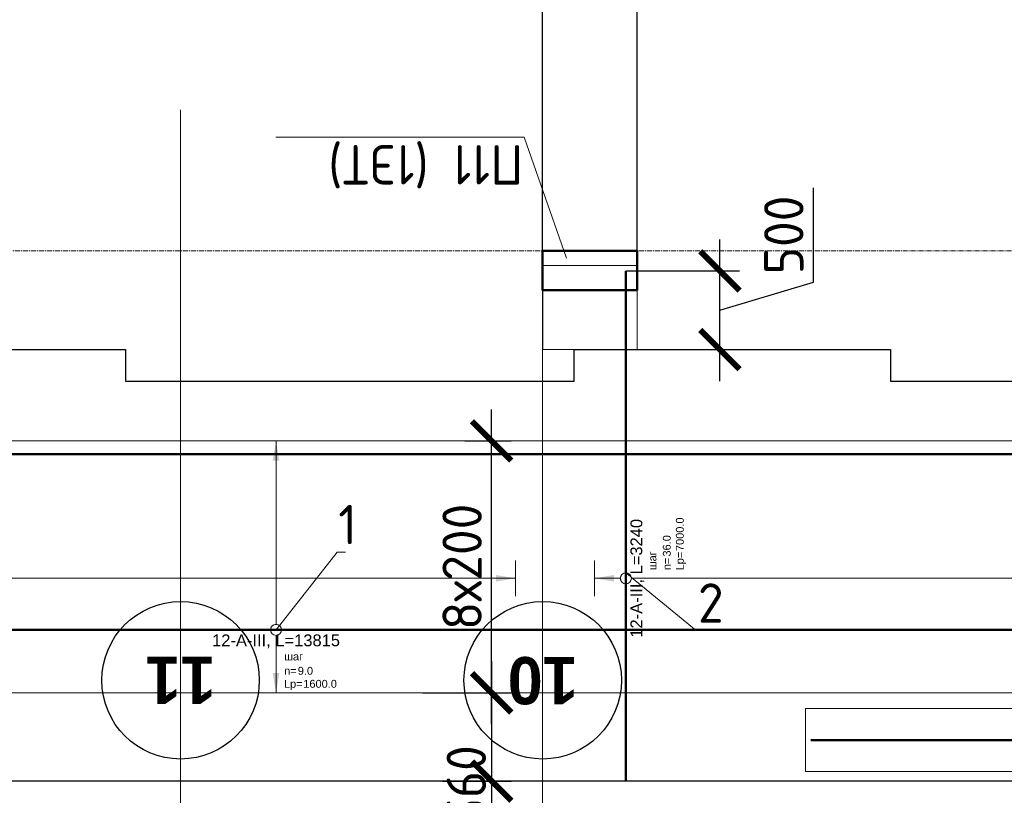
# Model space of a CAD drawing. Header units: millimetres. Extents: x 376598 to 1249954, y -318491 to -22134.
# Tile 232 of 256: x 618523 to 624777, y -31830 to -26905. Entities that reach past the tile are written whole.
import ezdxf
from ezdxf import colors
from ezdxf.entities.mleader import LeaderData, LeaderLine
from ezdxf.enums import TextEntityAlignment as Align
from ezdxf.math import Vec2, Vec3

# ---------------------------------------------------------------- set-up
doc = ezdxf.new("R2010")
doc.units = ezdxf.units.MM
doc.set_wipeout_variables(frame=1)
for name, pattern in [('______5', [1100, 800, -100, 100, -100]), ('ACAD_ISO02W100', [15, 12, -3]), ('осевая', [50.8, 31.75, -6.35, 6.35, -6.35])]:
    doc.linetypes.add(name, pattern=pattern)
for name, color, linetype, lineweight in [('Standard', 7, 'Continuous', 25), ('АрмСтер', 2, 'Continuous', 50), ('Конструкции 0.5', 5, 'Continuous', 50), ('Оси', 40, '______5', 18), ('подоснова', 151, 'Continuous', 5), ('РАЗМЕРЫ', 1, 'Continuous', 9)]:
    doc.layers.add(name, color=color, linetype=linetype, lineweight=lineweight)
doc.layers.add('АрмСтер_атрибуты', color=2, linetype='Continuous', lineweight=0, plot=False)
doc.styles.add('Century Gothic', font='GOTHIC.TTF')
doc.styles.add('GOST-2.304_Type-B', font='GOST_Common.ttf')
doc.styles.get("Standard").update_dxf_attribs({"font": 'arial.ttf'})
doc.styles.add('Аннотативный', font='arial.ttf')
doc.dimstyles.new('СПДС', dxfattribs={"dimscale": 100, "dimtxt": 2.5, "dimasz": 2.5, "dimexe": 1.25, "dimexo": 0, "dimtad": 1, "dimdec": 0, "dimtxsty": 'GOST-2.304_Type-B', "dimblk": 'ARCHTICK', "dimcen": 2.5, "dimdle": 2, "dimadec": 0, "dimazin": 2, "dimtfac": 0.75, "dimtdec": 0, "dimtmove": 1, "dimatfit": 3, "dimfxl": 1, "dimtolj": 1, "dimarcsym": 1})

# ---------------------------------------------------------------- blocks, each defined once
blk = doc.blocks.new('*U106')
at = {"layer": 'РАЗМЕРЫ'}
for p, q in [((112.5, 200), (-112.5, 200)), ((112.5, -4600), (-112.5, -4600))]:
    blk.add_line(p, q, dxfattribs=at)
at = {"layer": 'РАЗМЕРЫ', "ltscale": 15}
blk.add_line((0, -4600), (0, 200), dxfattribs=at)
at = {"layer": 'РАЗМЕРЫ'}
for points in [[(0, 200), (20.9, 74.8), (-20.9, 74.8)], [(0, -4600), (20.9, -4474.8), (-20.9, -4474.8)]]:
    blk.add_solid(points, dxfattribs=at)
at = {"layer": 'АрмСтер_атрибуты', "color": 215, "ltscale": 15, "style": 'Аннотативный'}
for s, p in [('шаг', (51.4, -194.2)), ('n=', (51.4, -285.1)), ('Lр=', (50.2, -367.8))]:
    blk.add_text(s, height=50, dxfattribs=at).set_placement(p)
at = {"layer": 'АрмСтер_атрибуты', "style": 'Аннотативный', "flags": 8}
blk.add_attdef('ПОЗ', (110, 29.6), '', height=75, dxfattribs=at)
at = {"layer": 'АрмСтер_атрибуты', "color": 215, "style": 'Аннотативный'}
for tag, p, flags in [('ШАГ', (190.9, -194.2), 10), ('КОЛ', (138, -285.1), 8), ('ШИРИНА', (172.9, -367.8), 8)]:
    blk.add_attdef(tag, p, '', height=50, dxfattribs=dict(at, flags=flags))
at = {"layer": 'АрмСтер_атрибуты', "flags": 9}
for tag, p in [('МАССА', (-2096, -410.5)), ('ОБОЗНАЧЕНИЕ', (-2096, -524.4))]:
    blk.add_attdef(tag, p, '', height=75, dxfattribs=at)
at = {"linetype": 'Continuous', "lineweight": 0}
blk.add_wipeout([(35, 0), (28.3, 20.6), (10.8, 33.3), (-10.8, 33.3), (-28.3, 20.6), (-35, 0), (-28.3, -20.6), (-10.8, -33.3), (10.8, -33.3), (28.3, -20.6)], dxfattribs=at)
at = {"color": 0, "linetype": 'ByBlock', "lineweight": -2, "ltscale": 100}
blk.add_line((-1290, 0), (1950, 0), dxfattribs=at)
at = {"layer": 'РАЗМЕРЫ'}
blk.add_circle((0, 0), 35, dxfattribs=at)
at = {"layer": 'АрмСтер_атрибуты', "style": 'Аннотативный', "flags": 8}
blk.add_attdef('НАИМЕНОВАНИЕ', text='', height=75, dxfattribs=at).set_placement((0, -29.3), align=Align.TOP_CENTER)
blk = doc.blocks.new('*U107')
at = {"layer": 'РАЗМЕРЫ'}
blk.add_line((112.5, 200), (-112.5, 200), dxfattribs=at)
at = {"layer": 'РАЗМЕРЫ', "ltscale": 15}
blk.add_line((0, -6800), (0, 200), dxfattribs=at)
at = {"layer": 'РАЗМЕРЫ'}
blk.add_solid([(0, 200), (20.9, 74.8), (-20.9, 74.8)], dxfattribs=at)
at = {"layer": 'АрмСтер_атрибуты', "color": 215, "ltscale": 15, "style": 'Аннотативный'}
for s, p in [('шаг', (51.4, -194.2)), ('n=', (51.4, -285.1)), ('Lр=', (50.2, -367.8))]:
    blk.add_text(s, height=50, dxfattribs=at).set_placement(p)
at = {"layer": 'АрмСтер_атрибуты', "style": 'Аннотативный', "flags": 8}
blk.add_attdef('ПОЗ', (110, 29.6), '', height=75, dxfattribs=at)
at = {"layer": 'АрмСтер_атрибуты', "color": 215, "style": 'Аннотативный'}
for tag, p, flags in [('ШАГ', (190.9, -194.2), 10), ('КОЛ', (138, -285.1), 8), ('ШИРИНА', (172.9, -367.8), 8)]:
    blk.add_attdef(tag, p, '', height=50, dxfattribs=dict(at, flags=flags))
at = {"layer": 'АрмСтер_атрибуты', "flags": 9}
for tag, p in [('МАССА', (-2096, -410.5)), ('ОБОЗНАЧЕНИЕ', (-2096, -524.4))]:
    blk.add_attdef(tag, p, '', height=75, dxfattribs=at)
at = {"linetype": 'Continuous', "lineweight": 0}
blk.add_wipeout([(35, 0), (28.3, 20.6), (10.8, 33.3), (-10.8, 33.3), (-28.3, 20.6), (-35, 0), (-28.3, -20.6), (-10.8, -33.3), (10.8, -33.3), (28.3, -20.6)], dxfattribs=at)
at = {"color": 0, "linetype": 'ByBlock', "lineweight": -2, "ltscale": 100}
blk.add_line((-1290, 0), (1950, 0), dxfattribs=at)
at = {"layer": 'РАЗМЕРЫ'}
blk.add_circle((0, 0), 35, dxfattribs=at)
at = {"layer": 'АрмСтер_атрибуты', "style": 'Аннотативный', "flags": 8}
blk.add_attdef('НАИМЕНОВАНИЕ', text='', height=75, dxfattribs=at).set_placement((0, -29.3), align=Align.TOP_CENTER)
blk = doc.blocks.new('*U151')
at = {"color": 0, "linetype": 'ByBlock', "lineweight": -2, "ltscale": 100}
blk.add_line((-4765, 0), (42535, 0), dxfattribs=at)
at = {"layer": 'АрмСтер_атрибуты', "flags": 9}
for tag, p in [('МАССА', (5724, 4389.5)), ('ОБОЗНАЧЕНИЕ', (5724, 4275.6))]:
    blk.add_attdef(tag, p, '', height=75, dxfattribs=at)
at = {"layer": 'АрмСтер_атрибуты', "style": 'Аннотативный', "flags": 8}
blk.add_attdef('ПОЗ', (110, 29.6), '', height=75, dxfattribs=at)
blk.add_attdef('НАИМЕНОВАНИЕ', text='', height=75, dxfattribs=at).set_placement((0, -29.3), align=Align.TOP_CENTER)
at = {"layer": 'АрмСтер_атрибуты', "color": 215, "style": 'Аннотативный'}
for tag, p, flags in [('ШАГ', (190.9, -194.2), 10), ('КОЛ', (138, -285.1), 8), ('ШИРИНА', (172.9, -367.8), 8)]:
    blk.add_attdef(tag, p, '', height=50, dxfattribs=dict(at, flags=flags))
blk = doc.blocks.new('*U148')
at = {"color": 0, "linetype": 'ByBlock', "lineweight": -2, "ltscale": 100}
blk.add_line((-6683.2, 0), (5111.8, 0), dxfattribs=at)
at = {"layer": 'АрмСтер_атрибуты', "flags": 9}
for tag, p in [('МАССА', (3805.8, 4789.5)), ('ОБОЗНАЧЕНИЕ', (3805.8, 4675.6))]:
    blk.add_attdef(tag, p, '', height=75, dxfattribs=at)
at = {"layer": 'АрмСтер_атрибуты', "style": 'Аннотативный', "flags": 8}
blk.add_attdef('ПОЗ', (110, 29.6), '', height=75, dxfattribs=at)
blk.add_attdef('НАИМЕНОВАНИЕ', text='', height=75, dxfattribs=at).set_placement((0, -29.3), align=Align.TOP_CENTER)
at = {"layer": 'АрмСтер_атрибуты', "color": 215, "style": 'Аннотативный'}
for tag, p, flags in [('ШАГ', (190.9, -194.2), 10), ('КОЛ', (138, -285.1), 8), ('ШИРИНА', (172.9, -367.8), 8)]:
    blk.add_attdef(tag, p, '', height=50, dxfattribs=dict(at, flags=flags))
blk = doc.blocks.new('*U769')
at = {"layer": 'РАЗМЕРЫ'}
for p, q in [((112.5, 1200), (-112.5, 1200)), ((112.5, -400), (-112.5, -400))]:
    blk.add_line(p, q, dxfattribs=at)
at = {"layer": 'РАЗМЕРЫ', "ltscale": 15}
blk.add_line((0, -400), (0, 1200), dxfattribs=at)
at = {"layer": 'РАЗМЕРЫ'}
for points in [[(0, 1200), (20.9, 1074.8), (-20.9, 1074.8)], [(0, -400), (20.9, -274.8), (-20.9, -274.8)]]:
    blk.add_solid(points, dxfattribs=at)
at = {"layer": 'АрмСтер_атрибуты', "color": 215, "ltscale": 15, "style": 'Аннотативный'}
for s, p in [('шаг', (51.4, -194.2)), ('n=', (51.4, -285.1)), ('Lр=', (50.2, -367.8))]:
    blk.add_text(s, height=50, dxfattribs=at).set_placement(p)
at = {"layer": 'АрмСтер_атрибуты', "flags": 9}
for tag, p in [('МАССА', (10369.8, 5389.5)), ('ОБОЗНАЧЕНИЕ', (10369.8, 5275.6))]:
    blk.add_attdef(tag, p, '', height=75, dxfattribs=at)
at = {"layer": 'АрмСтер_атрибуты', "style": 'Аннотативный', "flags": 8}
blk.add_attdef('ПОЗ', (110, 29.6), '', height=75, dxfattribs=at)
at = {"layer": 'АрмСтер_атрибуты', "color": 215, "style": 'Аннотативный'}
for tag, p, flags in [('ШАГ', (190.9, -194.2), 10), ('КОЛ', (138, -285.1), 8), ('ШИРИНА', (172.9, -367.8), 8)]:
    blk.add_attdef(tag, p, '', height=50, dxfattribs=dict(at, flags=flags))
at = {"linetype": 'Continuous', "lineweight": 0}
blk.add_wipeout([(35, 0), (28.3, 20.6), (10.8, 33.3), (-10.8, 33.3), (-28.3, 20.6), (-35, 0), (-28.3, -20.6), (-10.8, -33.3), (10.8, -33.3), (28.3, -20.6)], dxfattribs=at)
at = {"color": 0, "linetype": 'ByBlock', "lineweight": -2, "ltscale": 100}
blk.add_line((-7419.2, 0), (6395.8, 0), dxfattribs=at)
at = {"layer": 'РАЗМЕРЫ'}
blk.add_circle((0, 0), 35, dxfattribs=at)
at = {"layer": 'АрмСтер_атрибуты', "style": 'Аннотативный', "flags": 8}
blk.add_attdef('НАИМЕНОВАНИЕ', text='', height=75, dxfattribs=at).set_placement((0, -29.3), align=Align.TOP_CENTER)
blk = doc.blocks.new('_ArchTick')
at = {"color": 0, "linetype": 'ByBlock', "const_width": 0.15}
blk.add_lwpolyline([(-0.5, -0.5), (0.5, 0.5)], dxfattribs=at)
blk = doc.blocks.new('*D2167')
at = {"layer": 'DEFPOINTS', "color": 0, "lineweight": 0, "transparency": 16777216}
for p in [(622373.1, -28499.9), (622970.3, -28499.9), (622491.3, -28999.5)]:
    blk.add_point(p, dxfattribs=at)
at = {"layer": 'РАЗМЕРЫ', "color": 0, "lineweight": -2, "transparency": 16777216}
for p, q in [((623564.1, -28571.5), (623564.1, -27971.5)), ((622970.3, -29199.5), (622970.3, -28299.9)), ((622373.1, -28499.9), (623095.3, -28499.9)), ((622970.3, -28749.7), (623564.1, -28571.5)), ((622491.3, -28999.5), (623095.3, -28999.5))]:
    blk.add_line(p, q, dxfattribs=at)
at = {"layer": 'РАЗМЕРЫ', "color": 0, "lineweight": -2, "transparency": 16777216, "xscale": 250, "yscale": 250, "zscale": 250}
for p, rotation in [((622970.3, -28499.9), 90), ((622970.3, -28999.5), 270)]:
    blk.add_blockref('_ArchTick', p, dxfattribs=dict(at, rotation=rotation))
at = {"layer": 'РАЗМЕРЫ', "color": 0, "lineweight": 0, "transparency": 16777216, "insert": (623376.6, -28271.5), "char_height": 250, "attachment_point": 5, "rotation": 90, "style": 'GOST-2.304_Type-B'}
blk.add_mtext('\\A1;500', dxfattribs=at)
blk = doc.blocks.new('_None')
blk = doc.blocks.new('*D2332')
at = {"layer": 'DEFPOINTS', "color": 0, "lineweight": 0, "transparency": 16777216}
for p in [(621844.6, -26655.9), (621844.6, -28445.3), (617144.9, -28465.3)]:
    blk.add_point(p, dxfattribs=at)
at = {"layer": 'РАЗМЕРЫ', "color": 0, "lineweight": -2, "transparency": 16777216}
for p, q in [((617144.9, -28465.3), (617144.9, -26530.9)), ((621844.6, -28445.3), (621844.6, -26530.9)), ((616944.9, -26655.9), (622044.6, -26655.9))]:
    blk.add_line(p, q, dxfattribs=at)
at = {"layer": 'РАЗМЕРЫ', "color": 0, "lineweight": -2, "transparency": 16777216, "xscale": 250, "yscale": 250, "zscale": 250, "rotation": 180}
blk.add_blockref('_ArchTick', (617144.9, -26655.9), dxfattribs=at)
at = {"layer": 'РАЗМЕРЫ', "color": 0, "lineweight": -2, "transparency": 16777216, "xscale": 250, "yscale": 250, "zscale": 250}
blk.add_blockref('_ArchTick', (621844.6, -26655.9), dxfattribs=at)
at = {"layer": 'РАЗМЕРЫ', "color": 0, "lineweight": 0, "transparency": 16777216, "insert": (619494.8, -26468.4), "char_height": 250, "attachment_point": 5, "style": 'GOST-2.304_Type-B'}
blk.add_mtext('\\A1;4700', dxfattribs=at)
blk = doc.blocks.new('*D2333')
at = {"layer": 'DEFPOINTS', "color": 0, "lineweight": 0, "transparency": 16777216}
for p in [(622445, -26655.9), (621844.6, -28445.3), (622445, -28465.3)]:
    blk.add_point(p, dxfattribs=at)
at = {"layer": 'РАЗМЕРЫ', "color": 0, "lineweight": -2, "transparency": 16777216}
for p, q in [((621844.6, -28445.3), (621844.6, -26530.9)), ((622445, -28465.3), (622445, -26530.9)), ((621644.6, -26655.9), (622645, -26655.9))]:
    blk.add_line(p, q, dxfattribs=at)
at = {"layer": 'РАЗМЕРЫ', "color": 0, "lineweight": -2, "transparency": 16777216, "xscale": 250, "yscale": 250, "zscale": 250, "rotation": 180}
blk.add_blockref('_ArchTick', (621844.6, -26655.9), dxfattribs=at)
at = {"layer": 'РАЗМЕРЫ', "color": 0, "lineweight": -2, "transparency": 16777216, "xscale": 250, "yscale": 250, "zscale": 250}
blk.add_blockref('_ArchTick', (622445, -26655.9), dxfattribs=at)
at = {"layer": 'РАЗМЕРЫ', "color": 0, "lineweight": 0, "transparency": 16777216, "insert": (622144.8, -26468.4), "char_height": 250, "attachment_point": 5, "style": 'GOST-2.304_Type-B'}
blk.add_mtext('\\A1;600', dxfattribs=at)
blk = doc.blocks.new('*D2639')
at = {"layer": 'DEFPOINTS', "color": 0, "lineweight": 0, "transparency": 16777216}
for p in [(629144.7, -26655.9), (622445, -28465.3), (629144.7, -28465.3)]:
    blk.add_point(p, dxfattribs=at)
at = {"layer": 'РАЗМЕРЫ', "color": 0, "lineweight": -2, "transparency": 16777216}
for p, q in [((622445, -28465.3), (622445, -26530.9)), ((629144.7, -28465.3), (629144.7, -26530.9)), ((622245, -26655.9), (629344.7, -26655.9))]:
    blk.add_line(p, q, dxfattribs=at)
at = {"layer": 'РАЗМЕРЫ', "color": 0, "lineweight": -2, "transparency": 16777216, "xscale": 250, "yscale": 250, "zscale": 250, "rotation": 180}
blk.add_blockref('_ArchTick', (622445, -26655.9), dxfattribs=at)
at = {"layer": 'РАЗМЕРЫ', "color": 0, "lineweight": -2, "transparency": 16777216, "xscale": 250, "yscale": 250, "zscale": 250}
blk.add_blockref('_ArchTick', (629144.7, -26655.9), dxfattribs=at)
at = {"layer": 'РАЗМЕРЫ', "color": 0, "lineweight": 0, "transparency": 16777216, "insert": (625794.8, -26468.4), "char_height": 250, "attachment_point": 5, "style": 'GOST-2.304_Type-B'}
blk.add_mtext('\\A1;6700', dxfattribs=at)
blk = doc.blocks.new('*D2338')
at = {"layer": 'DEFPOINTS', "color": 0, "lineweight": 0, "transparency": 16777216}
for p in [(621084.4, -31179, -720), (621208.7, -31739.5), (621520.7, -31739.5)]:
    blk.add_point(p, dxfattribs=at)
at = {"layer": 'РАЗМЕРЫ', "color": 0, "lineweight": -2, "transparency": 16777216}
for p, q in [((621520.7, -30979), (621520.7, -31939.5)), ((621084.4, -31179), (621645.7, -31179)), ((621208.7, -31739.5), (621645.7, -31739.5))]:
    blk.add_line(p, q, dxfattribs=at)
at = {"layer": 'РАЗМЕРЫ', "color": 0, "lineweight": -2, "transparency": 16777216, "xscale": 250, "yscale": 250, "zscale": 250}
for p, rotation in [((621520.7, -31179), 90), ((621520.7, -31739.5), 270)]:
    blk.add_blockref('_ArchTick', p, dxfattribs=dict(at, rotation=rotation))
at = {"layer": 'РАЗМЕРЫ', "color": 0, "lineweight": 0, "transparency": 16777216, "insert": (621360, -31766.2), "char_height": 250, "attachment_point": 5, "rotation": 90, "style": 'GOST-2.304_Type-B'}
blk.add_mtext('\\A1;560', dxfattribs=at)
blk = doc.blocks.new('*D2663')
at = {"layer": 'DEFPOINTS', "color": 0, "lineweight": 0, "transparency": 16777216}
for p in [(621350.6, -29579.1, -720), (621520.7, -29579.1), (621084.4, -31179, -720)]:
    blk.add_point(p, dxfattribs=at)
at = {"layer": 'РАЗМЕРЫ', "color": 0, "lineweight": -2, "transparency": 16777216}
for p, q in [((621520.7, -31379), (621520.7, -29379.1)), ((621350.6, -29579.1), (621645.7, -29579.1)), ((621084.4, -31179), (621645.7, -31179))]:
    blk.add_line(p, q, dxfattribs=at)
at = {"layer": 'РАЗМЕРЫ', "color": 0, "lineweight": -2, "transparency": 16777216, "xscale": 250, "yscale": 250, "zscale": 250}
for p, rotation in [((621520.7, -29579.1), 90), ((621520.7, -31179), 270)]:
    blk.add_blockref('_ArchTick', p, dxfattribs=dict(at, rotation=rotation))
at = {"layer": 'РАЗМЕРЫ', "color": 0, "lineweight": 0, "transparency": 16777216, "insert": (621333.2, -30379.1), "char_height": 250, "attachment_point": 5, "rotation": 90, "style": 'GOST-2.304_Type-B'}
blk.add_mtext('\\A1;8х200', dxfattribs=at)
blk = doc.blocks.new('NSY101')
at = {"color": 0, "linetype": 'ByBlock', "lineweight": -2}
blk.add_circle((0, 0), 50, dxfattribs=at)
blk = doc.blocks.new('попрап')
at = {"layer": 'Конструкции 0.5', "elevation": -4157.4}
blk.add_lwpolyline([(454742.7, 67159.9), (455342.7, 67159.9), (455342.7, 66909.9), (454742.7, 66909.9)], close=True, dxfattribs=at)
at = {"layer": 'Оси', "color": 16, "linetype": 'осевая', "lineweight": 0, "transparency": 33554687}
blk.add_line((417464.3, 66909.9, -4157.4), (473760.9, 66909.9, -4157.4), dxfattribs=at)
at = {"layer": 'Оси', "color": 16, "linetype": 'Continuous', "lineweight": 25, "transparency": 33554687, "xscale": 9.999999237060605, "yscale": 9.999999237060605, "zscale": 9.999999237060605}
for p in [(455342.4, 69637.3, -4157.4), (457642.4, 69637.3, -4157.4)]:
    blk.add_blockref('NSY101', p, dxfattribs=at)
at = {"layer": 'Оси', "color": 16, "linetype": 'Continuous', "lineweight": 25, "transparency": 33554687, "char_height": 300, "width": 620, "attachment_point": 5, "style": 'Century Gothic'}
for s, insert in [('\\A1;{\\fCentury Gothic|i0|b1;\\H300.000000;\\W1.000000;\\C16;10}\\P', (455342.4, 69637.3, -4157.4)), ('\\A1;{\\fCentury Gothic|i0|b1;\\H300.000000;\\W1.000000;\\C16;11}\\P', (457642.4, 69637.3, -4157.4))]:
    blk.add_mtext(s, dxfattribs=dict(at, insert=insert))
at = {"layer": 'подоснова', "color": 5, "ltscale": 0.3}
ml = blk.add_multileader_mtext('Standard', dxfattribs=at)
ml.set_content('П11 (1ЭТ)', color=5, style='GOST-2.304_Type-B')
ml.set_leader_properties(color=256, linetype='ByLayer', lineweight=15)
ml.set_arrow_properties(name='NONE')
ml.build(insert=Vec2(0, 0))
ml.multileader.update_dxf_attribs({"text_left_attachment_type": 6, "text_right_attachment_type": 6, "dogleg_length": 0.1, "arrow_head_size": 18})
ctx = ml.context
ctx.base_point, ctx.char_height, ctx.arrow_head_size, ctx.landing_gap_size, ctx.plane_origin = Vec3(455459.5, 66188, -1417.4), 250, 18, 20, Vec3(447854.1, 68615.6, -1417.4)
ctx.left_attachment, ctx.right_attachment, ctx.text_align_type = 6, 6, 1
notes = []
notes.append((ctx, [(0, (1, 1, 0), (455459.4, 66188, -1417.4), (1, 0), 0.1, [(0, [(455191.8, 66957.6, -1417.4)], 0, [])])]))
ctx.mtext.insert, ctx.mtext.alignment, ctx.mtext.flow_direction = Vec3(456084.8, 66488, -1417.4), 2, 5
for ctx, leaders in notes:
    for number, flags, end, landing, length, lines in leaders:
        leader = LeaderData()
        leader.index, (leader.has_last_leader_line, leader.has_dogleg_vector, leader.attachment_direction) = number, flags
        leader.last_leader_point, leader.dogleg_vector, leader.dogleg_length = Vec3(end), Vec3(landing), length
        for number, points, colour, breaks in lines:
            line = LeaderLine()
            line.index, line.vertices, line.color, line.breaks = number, Vec3.list(points), colors.encode_raw_color(colour), breaks
            leader.lines.append(line)
        ctx.leaders.append(leader)

msp = doc.modelspace()

# ---------------------------------------------------------------- linework, layer by layer
at = {"layer": 'Standard', "color": 7, "linetype": 'Continuous', "lineweight": 25, "transparency": 33554687}
for p, q in [((612744.8, -28999.5), (619194.7, -28999.5)), ((622044.6, -28999.5), (624054.1, -28999.5)), ((653669.7, -31739.5), (605994.8, -31739.5))]:
    msp.add_line(p, q, dxfattribs=at)
at = {"layer": 'Оси', "color": 16, "linetype": 'осевая', "lineweight": 0, "ltscale": 0.5, "transparency": 33554687}
for p, q in [((619544.8, -27477.9), (619544.8, -34061.4)), ((621844.8, -27477.9), (621844.8, -34061.4))]:
    msp.add_line(p, q, dxfattribs=at)

# ---------------------------------------------------------------- dimensions: what is measured, and where the dimension line sits
at = {"layer": 'РАЗМЕРЫ', "color": 4, "lineweight": 0}
for base, p1, p2, picture, middle in [((621844.6, -26655.9), (617144.9, -28465.3), (621844.6, -28445.3), '*D2332', (619494.8, -26468.4)), ((622445, -26655.9), (621844.6, -28445.3), (622445, -28465.3), '*D2333', (622144.8, -26468.4)), ((629144.7, -26655.9), (622445, -28465.3), (629144.7, -28465.3), '*D2639', (625794.8, -26468.4))]:
    dim = msp.add_linear_dim(base=base, p1=p1, p2=p2, dimstyle='СПДС', dxfattribs=at)
    dim.commit()
    dim.dimension.update_dxf_attribs({"geometry": picture, "text_midpoint": middle})

# ---------------------------------------------------------------- next in the draw order: block references
at = {"layer": 'АрмСтер', "ltscale": 15}
ref = msp.add_blockref('*U106', (617073.2, -30451.9), dxfattribs=dict(at, rotation=90))
ref.add_attrib('НАИМЕНОВАНИЕ', '12-A-III, L=3240', dxfattribs={"layer": 'АрмСтер_атрибуты', "height": 75, "rotation": 90, "style": 'Аннотативный', "flags": 8}).set_placement((617102.6, -30451.9), align=Align.TOP_CENTER)
ref.add_attrib('КОЛ', '25.0', (617358.4, -30313.8), dxfattribs={"layer": 'АрмСтер_атрибуты', "color": 215, "height": 50, "rotation": 90, "style": 'Аннотативный', "flags": 8})
ref.add_attrib('ШИРИНА', '4800.0', (617441, -30279), dxfattribs={"layer": 'АрмСтер_атрибуты', "color": 215, "height": 50, "rotation": 90, "style": 'Аннотативный', "flags": 8})
ref = msp.add_blockref('*U107', (622373.1, -30451.9), dxfattribs=dict(at, rotation=90))
ref.add_attrib('НАИМЕНОВАНИЕ', '12-A-III, L=3240', dxfattribs={"layer": 'АрмСтер_атрибуты', "height": 75, "rotation": 90, "style": 'Аннотативный', "flags": 8}).set_placement((622402.4, -30451.9), align=Align.TOP_CENTER)
ref.add_attrib('КОЛ', '36.0', (622658.2, -30313.8), dxfattribs={"layer": 'АрмСтер_атрибуты', "color": 215, "height": 50, "rotation": 90, "style": 'Аннотативный', "flags": 8})
ref.add_attrib('ШИРИНА', '7000.0', (622740.9, -30279), dxfattribs={"layer": 'АрмСтер_атрибуты', "color": 215, "height": 50, "rotation": 90, "style": 'Аннотативный', "flags": 8})

# ---------------------------------------------------------------- next in the draw order: linework, layer by layer
at = {"color": 8, "lineweight": 0, "true_color": 0x787a7d}
msp.add_lwpolyline([(622445, -28999.5), (621845, -28999.5), (621845, -28465.3), (622445, -28465.3)], close=True, dxfattribs=at)

# ---------------------------------------------------------------- next in the draw order: block references
at = {"layer": 'АрмСтер', "ltscale": 15}
msp.add_blockref('*U151', (611060.3, -29664, -720), dxfattribs=at)

# ---------------------------------------------------------------- next in the draw order: linework, layer by layer
at = {"layer": 'Standard', "color": 7, "linetype": 'Continuous', "lineweight": 25, "transparency": 33554687}
for points in [[(619194.7, -28999.5), (619194.7, -29199.5), (622044.6, -29199.5), (622044.6, -28999.5)], [(624054.1, -28999.5), (624054.1, -29199.5), (626544.8, -29199.5), (626544.8, -28999.5)]]:
    msp.add_lwpolyline(points, dxfattribs=at)

# ---------------------------------------------------------------- next in the draw order: block references
at = {"layer": 'АрмСтер', "ltscale": 15}
ref = msp.add_blockref('*U769', (620151.4, -30779.1, -720), dxfattribs=at)
ref.add_attrib('НАИМЕНОВАНИЕ', '12-A-III, L=13815', dxfattribs={"layer": 'АрмСтер_атрибуты', "height": 75, "style": 'Аннотативный', "flags": 8}).set_placement((620151.4, -30808.4, -720), align=Align.TOP_CENTER)
ref.add_attrib('КОЛ', '9.0', (620289.4, -31064.2, -720), dxfattribs={"layer": 'АрмСтер_атрибуты', "color": 215, "height": 50, "style": 'Аннотативный', "flags": 8})
ref.add_attrib('ШИРИНА', '1600.0', (620324.3, -31146.9, -720), dxfattribs={"layer": 'АрмСтер_атрибуты', "color": 215, "height": 50, "style": 'Аннотативный', "flags": 8})
msp.add_blockref('*U148', (630230.9, -31479.5), dxfattribs=at)

# ---------------------------------------------------------------- next in the draw order: dimensions: what is measured, and where the dimension line sits
at = {"layer": 'РАЗМЕРЫ', "color": 1, "lineweight": 0}
dim = msp.add_linear_dim(base=(622970.3, -28499.9), p1=(622491.3, -28999.5), p2=(622373.1, -28499.9), angle=90, dimstyle='СПДС', dxfattribs=at)
dim.commit()
dim.dimension.update_dxf_attribs({"geometry": '*D2167', "text_midpoint": (623376.6, -28509)})

# ---------------------------------------------------------------- next in the draw order: linework, layer by layer
at = {"layer": 'РАЗМЕРЫ', "color": 4, "linetype": 'ACAD_ISO02W100', "ltscale": 0.5, "elevation": -720}
msp.add_lwpolyline([(612744.8, -29579.1), (626544.8, -29579.1), (626544.8, -31179.1), (612744.8, -31179.1)], close=True, dxfattribs=at)
at = {"layer": 'РАЗМЕРЫ', "color": 4}
msp.add_lwpolyline([(623515, -31279.5), (635344.7, -31279.5), (635342.7, -31679.5), (623515, -31679.5)], close=True, dxfattribs=at)

# ---------------------------------------------------------------- next in the draw order: block references
at = {"color": 1, "lineweight": 0, "rotation": 180}
msp.add_blockref('попрап', (1077187.4, 38537.6, 4157.4), dxfattribs=at)

# ---------------------------------------------------------------- next in the draw order: dimensions: what is measured, and where the dimension line sits
at = {"layer": 'РАЗМЕРЫ', "color": 4, "lineweight": 0}
dim = msp.add_linear_dim(base=(621520.7, -29579.1), p1=(621084.4, -31179, -720), p2=(621350.6, -29579.1, -720), angle=90, text='8х200', dimstyle='СПДС', dxfattribs=at)
dim.commit()
dim.dimension.update_dxf_attribs({"geometry": '*D2663', "text_midpoint": (621333.2, -30379.1)})
dim = msp.add_linear_dim(base=(621520.6908, -31739.4573), p1=(621084.3504, -31179.011, -720), p2=(621208.6894, -31739.4573), angle=90, dimstyle='СПДС', dxfattribs=at)
dim.commit()
dim.dimension.update_dxf_attribs({"geometry": '*D2338', "text_midpoint": (621547.4764, -31766.2429), "dimtype": 160})

# ---------------------------------------------------------------- next in the draw order: leaders
at = {"layer": 'подоснова'}
ml = msp.add_multileader_mtext('Standard', dxfattribs=at)
ml.set_content('1', color=256, style='GOST-2.304_Type-B')
ml.set_leader_properties(color=256, linetype='ByLayer', lineweight=15)
ml.set_arrow_properties(name='NONE')
ml.build(insert=Vec2(0, 0))
ml.multileader.update_dxf_attribs({"text_left_attachment_type": 6, "text_right_attachment_type": 6, "dogleg_length": 10, "arrow_head_size": 18})
ctx = ml.context
ctx.base_point, ctx.char_height, ctx.arrow_head_size, ctx.landing_gap_size, ctx.plane_origin = Vec3(620549, -30285.3, 720), 250, 18, 20, Vec3(621649.3, -28829.9, 720)
ctx.left_attachment, ctx.right_attachment, ctx.text_align_type = 6, 6, 1
notes = []
notes.append((ctx, [(0, (1, 1, 0), (620539, -30285.3, 720), (1, 0), 10, [(0, [(620151.4, -30779.1, 720)], 0, [])])]))
ctx.mtext.insert, ctx.mtext.width, ctx.mtext.alignment, ctx.mtext.flow_direction = Vec3(620606.5, -29985.3, 720), 22.898, 2, 5
ml = msp.add_multileader_mtext('Standard', dxfattribs=at)
ml.set_content('2', color=256, style='GOST-2.304_Type-B')
ml.set_leader_properties(color=256, linetype='ByLayer', lineweight=15)
ml.set_arrow_properties(name='NONE')
ml.build(insert=Vec2(0, 0))
ml.multileader.update_dxf_attribs({"text_left_attachment_type": 6, "text_right_attachment_type": 6, "dogleg_length": 10, "arrow_head_size": 18})
ctx = ml.context
ctx.base_point, ctx.char_height, ctx.arrow_head_size, ctx.landing_gap_size, ctx.plane_origin = Vec3(622830.1, -30783.9), 250, 18, 20, Vec3(623292.3, -29458)
ctx.left_attachment, ctx.right_attachment, ctx.text_align_type = 6, 6, 1
notes.append((ctx, [(0, (1, 1, 0), (622820.1, -30783.9), (1, 0), 10, [(0, [(622373.1, -30416.9)], 0, [])])]))
ctx.mtext.insert, ctx.mtext.width, ctx.mtext.alignment, ctx.mtext.flow_direction = Vec3(622912.6, -30483.9), 22.898, 2, 5
for ctx, leaders in notes:
    for number, flags, end, landing, length, lines in leaders:
        leader = LeaderData()
        leader.index, (leader.has_last_leader_line, leader.has_dogleg_vector, leader.attachment_direction) = number, flags
        leader.last_leader_point, leader.dogleg_vector, leader.dogleg_length = Vec3(end), Vec3(landing), length
        for number, points, colour, breaks in lines:
            line = LeaderLine()
            line.index, line.vertices, line.color, line.breaks = number, Vec3.list(points), colors.encode_raw_color(colour), breaks
            leader.lines.append(line)
        ctx.leaders.append(leader)

doc.saveas('drawing.dxf')
